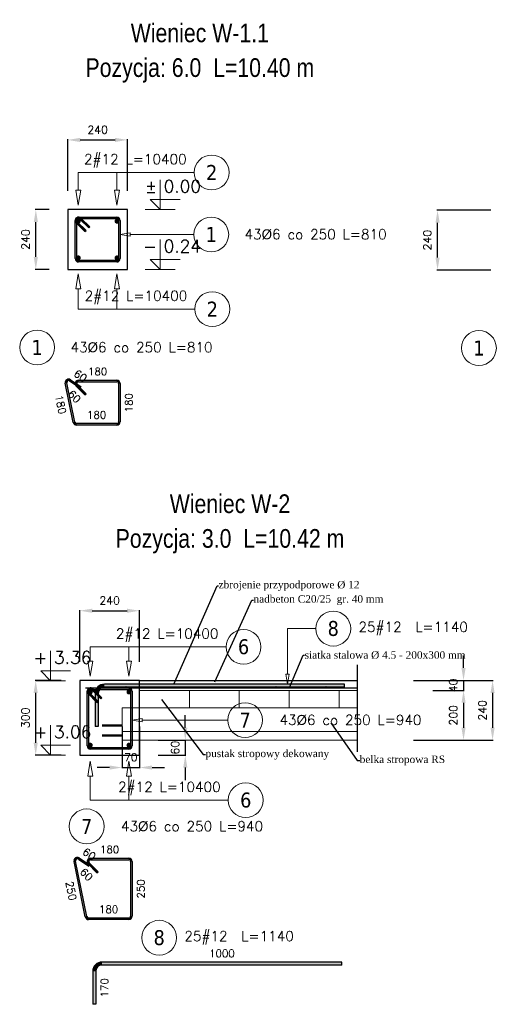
# Model space of a CAD drawing. Header units: millimetres. Extents: x 30042 to 52526, y 144 to 6858.
# Tile 25 of 28: x 45251 to 47166, y 1169 to 5120. Entities that reach past the tile are written whole.
import ezdxf
from ezdxf import colors
from ezdxf.entities.mleader import LeaderData, LeaderLine
from ezdxf.enums import TextEntityAlignment as Align
from ezdxf.math import Vec2, Vec3

# ---------------------------------------------------------------- set-up
doc = ezdxf.new("R2010")
doc.units = ezdxf.units.MM
doc.header["$LTSCALE"] = 100
for name, color, linetype in [('AutoCAD_Structural_Detailing_deskowanie', 2, 'Continuous'), ('AutoCAD_Structural_Detailing_kształt pręta', 7, 'Continuous'), ('AutoCAD_Structural_Detailing_opis kształtu pręta', 7, 'Continuous'), ('AutoCAD_Structural_Detailing_opis rozkładu', 7, 'Continuous'), ('AutoCAD_Structural_Detailing_pręt wyrzucony', 7, 'Continuous'), ('AutoCAD_Structural_Detailing_pręty punktowe', 7, 'Continuous'), ('AutoCAD_Structural_Detailing_symbole graficzne', 7, 'Continuous'), ('opisy', 7, 'Continuous')]:
    doc.layers.add(name, color=color, linetype=linetype)
doc.styles.add('BIKWYM', font='bikromsw.shx', dxfattribs={"width": 0.85})
doc.styles.get("Standard").update_dxf_attribs({"font": 'arial.ttf'})
doc.styles.add('style1', font='simplex.shx')
doc.styles.add('STYLE3', font='tahoma.ttf')
doc.dimstyles.new('RBCT DIM 20', dxfattribs={"dimtxt": 32, "dimasz": 50, "dimexe": 2.5, "dimexo": 75, "dimgap": 25, "dimtad": 1, "dimdec": 0, "dimzin": 1, "dimtxsty": 'style1', "dimcen": 50, "dimclrd": 8, "dimclre": 8, "dimclrt": 2, "dimadec": 0, "dimazin": 0, "dimtfac": 1, "dimtdec": 0, "dimtmove": 0, "dimatfit": 3, "dimfxl": 1, "dimarcsym": 0})

# ---------------------------------------------------------------- blocks, each defined once
blk = doc.blocks.new('*D544')
at = {"layer": 'AutoCAD_Structural_Detailing_deskowanie', "color": 8, "lineweight": -2, "transparency": 16777216}
for p, q in [((47139.8, 4355.2), (46924.1, 4355.2)), ((46926.6, 4165.2), (46926.6, 4305.2)), ((47139.8, 4115.2), (46924.1, 4115.2))]:
    blk.add_line(p, q, dxfattribs=at)
at = {"layer": 'AutoCAD_Structural_Detailing_deskowanie', "color": 8, "transparency": 16777216}
for points in [[(46918.3, 4305.2), (46935, 4305.2), (46926.6, 4355.2)], [(46918.3, 4165.2), (46935, 4165.2), (46926.6, 4115.2)]]:
    blk.add_solid(points, dxfattribs=at)
at = {"layer": 'Defpoints', "color": 0, "transparency": 16777216}
for p in [(46926.6, 4355.2), (47214.8, 4355.2), (47214.8, 4115.2)]:
    blk.add_point(p, dxfattribs=at)
at = {"layer": 'AutoCAD_Structural_Detailing_deskowanie', "color": 2, "transparency": 16777216, "insert": (46885.6, 4235.2), "char_height": 32, "attachment_point": 5, "rotation": 90, "style": 'style1'}
blk.add_mtext('240', dxfattribs=at)
blk = doc.blocks.new('*D547')
at = {"layer": 'AutoCAD_Structural_Detailing_deskowanie', "color": 8, "lineweight": -2, "transparency": 16777216}
for p, q in [((45491.7, 2543.7), (45491.7, 2750.8)), ((45541.7, 2748.3), (45681.7, 2748.3)), ((45731.7, 2543.7), (45731.7, 2750.8))]:
    blk.add_line(p, q, dxfattribs=at)
at = {"layer": 'AutoCAD_Structural_Detailing_deskowanie', "color": 8, "transparency": 16777216}
for points in [[(45541.7, 2756.6), (45541.7, 2739.9), (45491.7, 2748.3)], [(45681.7, 2756.6), (45681.7, 2739.9), (45731.7, 2748.3)]]:
    blk.add_solid(points, dxfattribs=at)
at = {"layer": 'Defpoints', "color": 0, "transparency": 16777216}
for p in [(45731.7, 2748.3), (45491.7, 2468.7), (45731.7, 2468.7)]:
    blk.add_point(p, dxfattribs=at)
at = {"layer": 'AutoCAD_Structural_Detailing_deskowanie', "color": 2, "transparency": 16777216, "insert": (45611.7, 2789.3), "char_height": 32, "attachment_point": 5, "style": 'style1'}
blk.add_mtext('240', dxfattribs=at)
blk = doc.blocks.new('*D548')
at = {"layer": 'AutoCAD_Structural_Detailing_deskowanie', "color": 8, "lineweight": -2, "transparency": 16777216}
for p, q in [((45416.7, 2468.7), (45312.7, 2468.7)), ((45315.2, 2218.7), (45315.2, 2418.7)), ((45416.7, 2168.7), (45312.7, 2168.7))]:
    blk.add_line(p, q, dxfattribs=at)
at = {"layer": 'AutoCAD_Structural_Detailing_deskowanie', "color": 8, "transparency": 16777216}
for points in [[(45306.8, 2418.7), (45323.5, 2418.7), (45315.2, 2468.7)], [(45306.8, 2218.7), (45323.5, 2218.7), (45315.2, 2168.7)]]:
    blk.add_solid(points, dxfattribs=at)
at = {"layer": 'Defpoints', "color": 0, "transparency": 16777216}
for p in [(45315.2, 2468.7), (45491.7, 2468.7), (45491.7, 2168.7)]:
    blk.add_point(p, dxfattribs=at)
at = {"layer": 'AutoCAD_Structural_Detailing_deskowanie', "color": 2, "transparency": 16777216, "insert": (45274.2, 2318.7), "char_height": 32, "attachment_point": 5, "rotation": 90, "style": 'style1'}
blk.add_mtext('300', dxfattribs=at)
blk = doc.blocks.new('*D549')
at = {"layer": 'AutoCAD_Structural_Detailing_deskowanie', "color": 8, "lineweight": -2, "transparency": 16777216}
for p, q in [((46830.4, 2468.7), (47149.8, 2468.7)), ((47147.3, 2418.7), (47147.3, 2278.9)), ((46830.4, 2228.9), (47149.8, 2228.9))]:
    blk.add_line(p, q, dxfattribs=at)
at = {"layer": 'AutoCAD_Structural_Detailing_deskowanie', "color": 8, "transparency": 16777216}
for points in [[(47138.9, 2418.7), (47155.6, 2418.7), (47147.3, 2468.7)], [(47138.9, 2278.9), (47155.6, 2278.9), (47147.3, 2228.9)]]:
    blk.add_solid(points, dxfattribs=at)
at = {"layer": 'Defpoints', "color": 0, "transparency": 16777216}
for p in [(46755.4, 2468.7), (46755.4, 2228.9), (47147.3, 2228.9)]:
    blk.add_point(p, dxfattribs=at)
at = {"layer": 'AutoCAD_Structural_Detailing_deskowanie', "color": 2, "transparency": 16777216, "insert": (47106.3, 2348.8), "char_height": 32, "attachment_point": 5, "rotation": 90, "style": 'style1'}
blk.add_mtext('240', dxfattribs=at)
blk = doc.blocks.new('*D550')
at = {"layer": 'AutoCAD_Structural_Detailing_deskowanie', "color": 8, "lineweight": -2, "transparency": 16777216}
for p, q in [((47030.8, 2518.7), (47030.8, 2568.7)), ((46908.3, 2468.7), (47033.3, 2468.7)), ((47030.8, 2468.7), (47030.8, 2428.9)), ((46908.3, 2428.9), (47033.3, 2428.9)), ((47030.8, 2378.9), (47030.8, 2328.9))]:
    blk.add_line(p, q, dxfattribs=at)
at = {"layer": 'AutoCAD_Structural_Detailing_deskowanie', "color": 8, "transparency": 16777216}
for points in [[(47022.4, 2518.7), (47039.1, 2518.7), (47030.8, 2468.7)], [(47022.4, 2378.9), (47039.1, 2378.9), (47030.8, 2428.9)]]:
    blk.add_solid(points, dxfattribs=at)
at = {"layer": 'Defpoints', "color": 0, "transparency": 16777216}
for p in [(46833.3, 2468.7), (46833.3, 2428.9), (47030.8, 2428.9)]:
    blk.add_point(p, dxfattribs=at)
at = {"layer": 'AutoCAD_Structural_Detailing_deskowanie', "color": 2, "transparency": 16777216, "insert": (46989.8, 2448.8), "char_height": 32, "attachment_point": 5, "rotation": 90, "style": 'style1'}
blk.add_mtext('40', dxfattribs=at)
blk = doc.blocks.new('*D551')
at = {"layer": 'AutoCAD_Structural_Detailing_deskowanie', "color": 8, "lineweight": -2, "transparency": 16777216}
for p, q in [((46908.3, 2428.9), (47033.3, 2428.9)), ((47030.8, 2378.9), (47030.8, 2278.9)), ((46908.3, 2228.9), (47033.3, 2228.9))]:
    blk.add_line(p, q, dxfattribs=at)
at = {"layer": 'AutoCAD_Structural_Detailing_deskowanie', "color": 8, "transparency": 16777216}
for points in [[(47022.4, 2378.9), (47039.1, 2378.9), (47030.8, 2428.9)], [(47022.4, 2278.9), (47039.1, 2278.9), (47030.8, 2228.9)]]:
    blk.add_solid(points, dxfattribs=at)
at = {"layer": 'Defpoints', "color": 0, "transparency": 16777216}
for p in [(46833.3, 2428.9), (46833.3, 2228.9), (47030.8, 2228.9)]:
    blk.add_point(p, dxfattribs=at)
at = {"layer": 'AutoCAD_Structural_Detailing_deskowanie', "color": 2, "transparency": 16777216, "insert": (46989.8, 2328.9), "char_height": 32, "attachment_point": 5, "rotation": 90, "style": 'style1'}
blk.add_mtext('200', dxfattribs=at)
blk = doc.blocks.new('*D552')
at = {"layer": 'AutoCAD_Structural_Detailing_deskowanie', "color": 8, "lineweight": -2, "transparency": 16777216}
for p, q in [((45661.7, 2283.6), (45661.7, 2116.6)), ((45731.7, 2283.6), (45731.7, 2116.6)), ((45611.7, 2119.1), (45561.7, 2119.1)), ((45661.7, 2119.1), (45731.7, 2119.1)), ((45781.7, 2119.1), (45831.7, 2119.1))]:
    blk.add_line(p, q, dxfattribs=at)
at = {"layer": 'AutoCAD_Structural_Detailing_deskowanie', "color": 8, "transparency": 16777216}
for points in [[(45611.7, 2127.4), (45611.7, 2110.8), (45661.7, 2119.1)], [(45781.7, 2127.4), (45781.7, 2110.8), (45731.7, 2119.1)]]:
    blk.add_solid(points, dxfattribs=at)
at = {"layer": 'Defpoints', "color": 0, "transparency": 16777216}
for p in [(45661.7, 2358.6), (45731.7, 2358.6), (45731.7, 2119.1)]:
    blk.add_point(p, dxfattribs=at)
at = {"layer": 'AutoCAD_Structural_Detailing_deskowanie', "color": 2, "transparency": 16777216, "insert": (45696.7, 2160.1), "char_height": 32, "attachment_point": 5, "style": 'style1'}
blk.add_mtext('70', dxfattribs=at)
blk = doc.blocks.new('*D553')
at = {"layer": 'AutoCAD_Structural_Detailing_deskowanie', "color": 8, "lineweight": -2, "transparency": 16777216}
for p, q in [((45915.1, 2278.9), (45915.1, 2328.9)), ((45806.7, 2228.9), (45917.6, 2228.9)), ((45915.1, 2228.9), (45915.1, 2168.7)), ((45806.7, 2168.7), (45917.6, 2168.7)), ((45915.1, 2118.7), (45915.1, 2068.7))]:
    blk.add_line(p, q, dxfattribs=at)
at = {"layer": 'AutoCAD_Structural_Detailing_deskowanie', "color": 8, "transparency": 16777216}
for points in [[(45906.8, 2278.9), (45923.4, 2278.9), (45915.1, 2228.9)], [(45906.8, 2118.7), (45923.4, 2118.7), (45915.1, 2168.7)]]:
    blk.add_solid(points, dxfattribs=at)
at = {"layer": 'Defpoints', "color": 0, "transparency": 16777216}
for p in [(45731.7, 2228.9), (45731.7, 2168.7), (45915.1, 2168.7)]:
    blk.add_point(p, dxfattribs=at)
at = {"layer": 'AutoCAD_Structural_Detailing_deskowanie', "color": 2, "transparency": 16777216, "insert": (45874.1, 2198.8), "char_height": 32, "attachment_point": 5, "rotation": 90, "style": 'style1'}
blk.add_mtext('60', dxfattribs=at)
blk = doc.blocks.new('*D562')
at = {"layer": 'AutoCAD_Structural_Detailing_deskowanie', "color": 8, "lineweight": -2, "transparency": 16777216}
for p, q in [((45443.6, 4432.6), (45443.6, 4639.7)), ((45493.6, 4637.2), (45633.6, 4637.2)), ((45683.6, 4432.6), (45683.6, 4639.7))]:
    blk.add_line(p, q, dxfattribs=at)
at = {"layer": 'AutoCAD_Structural_Detailing_deskowanie', "color": 8, "transparency": 16777216}
for points in [[(45493.6, 4645.6), (45493.6, 4628.9), (45443.6, 4637.2)], [(45633.6, 4645.6), (45633.6, 4628.9), (45683.6, 4637.2)]]:
    blk.add_solid(points, dxfattribs=at)
at = {"layer": 'Defpoints', "color": 0, "transparency": 16777216}
for p in [(45683.6, 4637.2), (45443.6, 4357.6), (45683.6, 4357.6)]:
    blk.add_point(p, dxfattribs=at)
at = {"layer": 'AutoCAD_Structural_Detailing_deskowanie', "color": 2, "transparency": 16777216, "insert": (45563.6, 4678.2), "char_height": 32, "attachment_point": 5, "style": 'style1'}
blk.add_mtext('240', dxfattribs=at)
blk = doc.blocks.new('*D563')
at = {"layer": 'AutoCAD_Structural_Detailing_deskowanie', "color": 8, "lineweight": -2, "transparency": 16777216}
for p, q in [((45368.6, 4357.6), (45313.2, 4357.6)), ((45315.7, 4167.6), (45315.7, 4307.6)), ((45368.6, 4117.6), (45313.2, 4117.6))]:
    blk.add_line(p, q, dxfattribs=at)
at = {"layer": 'AutoCAD_Structural_Detailing_deskowanie', "color": 8, "transparency": 16777216}
for points in [[(45307.4, 4307.6), (45324.1, 4307.6), (45315.7, 4357.6)], [(45307.4, 4167.6), (45324.1, 4167.6), (45315.7, 4117.6)]]:
    blk.add_solid(points, dxfattribs=at)
at = {"layer": 'Defpoints', "color": 0, "transparency": 16777216}
for p in [(45315.7, 4357.6), (45443.6, 4357.6), (45443.6, 4117.6)]:
    blk.add_point(p, dxfattribs=at)
at = {"layer": 'AutoCAD_Structural_Detailing_deskowanie', "color": 2, "transparency": 16777216, "insert": (45274.7, 4237.6), "char_height": 32, "attachment_point": 5, "rotation": 90, "style": 'style1'}
blk.add_mtext('240', dxfattribs=at)

msp = doc.modelspace()

# ---------------------------------------------------------------- hatches: boundary and pattern name
h = msp.add_hatch(color=0)
edge = h.paths.add_edge_path()
edge.add_arc((45678.4, 2441.9), 2.37, 0, 360)
h = msp.add_hatch(color=0)
edge = h.paths.add_edge_path()
edge.add_arc((46278.4, 2441.9), 2.37, 0, 360)
h = msp.add_hatch(color=0)
edge = h.paths.add_edge_path()
edge.add_arc((46478.4, 2441.9), 2.37, 0, 360)
at = {"layer": 'AutoCAD_Structural_Detailing_kształt pręta'}
for points in [[(45481.8, 4308.8), (45477.6, 4304.6, -0.668179), (45487.1, 4327.6), (45487.1, 4321.6, 0.668179)], [(45479.6, 4314.1), (45473.6, 4314.1, -0.668179), (45496.6, 4323.7), (45492.4, 4319.4, 0.668179)], [(45473.6, 4161.1), (45473.6, 4314.1), (45479.6, 4314.1), (45479.6, 4161.1)], [(45512.9, 4269.2), (45477.6, 4304.6), (45481.8, 4308.8), (45517.2, 4273.5)], [(45487.1, 4327.6), (45640.1, 4327.6), (45640.1, 4321.6), (45487.1, 4321.6)], [(45496.6, 4323.7), (45532, 4288.3), (45527.8, 4284.1), (45492.4, 4319.4)], [(45640.1, 4321.6), (45640.1, 4327.6, -0.414214), (45653.6, 4314.1), (45647.6, 4314.1, 0.414214)], [(45653.6, 4314.1), (45653.6, 4161.1), (45647.6, 4161.1), (45647.6, 4314.1)], [(45487.1, 4153.6), (45487.1, 4147.6, -0.414214), (45473.6, 4161.1), (45479.6, 4161.1, 0.414214)], [(45640.1, 4147.6), (45487.1, 4147.6), (45487.1, 4153.6), (45640.1, 4153.6)], [(45647.6, 4161.1), (45653.6, 4161.1, -0.414214), (45640.1, 4147.6), (45640.1, 4153.6, 0.414214)], [(45566, 2416.7), (45554, 2416.7, -0.414214), (45591, 2453.7), (45591, 2441.7, 0.414214)], [(46553, 2441.7), (45591, 2441.7), (45591, 2453.7), (46553, 2453.7)], [(45529.9, 2419.9), (45525.7, 2415.6, -0.668179), (45535.2, 2438.7), (45535.2, 2432.7, 0.668179)], [(45527.7, 2425.2), (45521.7, 2425.2, -0.668179), (45544.8, 2434.7), (45540.5, 2430.5, 0.668179)], [(45521.7, 2206.1), (45521.7, 2425.2), (45527.7, 2425.2), (45527.7, 2206.1)], [(45561, 2380.3), (45525.7, 2415.6), (45529.9, 2419.9), (45565.3, 2384.5)], [(45535.2, 2438.7), (45688.2, 2438.7), (45688.2, 2432.7), (45535.2, 2432.7)], [(45544.8, 2434.7), (45580.1, 2399.4), (45575.9, 2395.1), (45540.5, 2430.5)], [(45566, 2416.7), (45566, 2284.2), (45554, 2284.2), (45554, 2416.7)], [(45688.2, 2432.7), (45688.2, 2438.7, -0.414214), (45701.7, 2425.2), (45695.7, 2425.2, 0.414214)], [(45701.7, 2425.2), (45701.7, 2206.1), (45695.7, 2206.1), (45695.7, 2425.2)], [(45535.2, 2198.6), (45535.2, 2192.6, -0.414214), (45521.7, 2206.1), (45527.7, 2206.1, 0.414214)], [(45688.2, 2192.6), (45535.2, 2192.6), (45535.2, 2198.6), (45688.2, 2198.6)], [(45695.7, 2206.1), (45701.7, 2206.1, -0.414214), (45688.2, 2192.6), (45688.2, 2198.6, 0.414214)]]:
    msp.add_hatch(color=161, dxfattribs=at).paths.add_polyline_path(points, flags=0)
at = {"layer": 'AutoCAD_Structural_Detailing_pręt wyrzucony'}
for points in [[(45439.8, 3662.6), (45434, 3661.4, -0.668179), (45454.7, 3675.3), (45451.3, 3670.3, 0.668179)], [(45454.7, 3675.3), (45496.3, 3647.7), (45493, 3642.7), (45451.3, 3670.3)], [(45465.9, 3503.7), (45434, 3661.4), (45439.8, 3662.6), (45471.8, 3504.9)], [(45481.8, 3654.1), (45477.6, 3649.8, -0.668179), (45487.1, 3672.9), (45487.1, 3666.9, 0.668179)], [(45512.9, 3614.5), (45477.6, 3649.8), (45481.8, 3654.1), (45517.2, 3618.7)], [(45487.1, 3672.9), (45640.1, 3672.9), (45640.1, 3666.9), (45487.1, 3666.9)], [(45640.1, 3666.9), (45640.1, 3672.9, -0.414214), (45653.6, 3659.4), (45647.6, 3659.4, 0.414214)], [(45653.6, 3659.4), (45653.6, 3506.4), (45647.6, 3506.4), (45647.6, 3659.4)], [(45479.2, 3498.9), (45479.2, 3492.9, -0.356777), (45465.9, 3503.7), (45471.8, 3504.9, 0.356777)], [(45640.1, 3492.9), (45479.2, 3492.9), (45479.2, 3498.9), (45640.1, 3498.9)], [(45647.6, 3506.4), (45653.6, 3506.4, -0.414214), (45640.1, 3492.9), (45640.1, 3498.9, 0.414214)], [(45474.8, 1743.8), (45469, 1742.6, -0.668179), (45489.6, 1756.6), (45486.3, 1751.6, 0.668179)], [(45514, 1520.1), (45469, 1742.6), (45474.8, 1743.8), (45519.9, 1521.3)], [(45489.6, 1756.6), (45531.3, 1728.9), (45528, 1723.9), (45486.3, 1751.6)], [(45529.9, 1736.6), (45525.7, 1732.4, -0.668179), (45535.2, 1755.4), (45535.2, 1749.4, 0.668179)], [(45535.2, 1755.4), (45688.2, 1755.4), (45688.2, 1749.4), (45535.2, 1749.4)], [(45688.2, 1749.4), (45688.2, 1755.4, -0.414214), (45701.7, 1741.9), (45695.7, 1741.9, 0.414214)], [(45701.7, 1741.9), (45701.7, 1522.8), (45695.7, 1522.8), (45695.7, 1741.9)], [(45561, 1697), (45525.7, 1732.4), (45529.9, 1736.6), (45565.3, 1701.2)], [(45527.3, 1515.3), (45527.3, 1509.3, -0.356777), (45514, 1520.1), (45519.9, 1521.3, 0.356777)], [(45688.2, 1509.3), (45527.3, 1509.3), (45527.3, 1515.3), (45688.2, 1515.3)], [(45695.7, 1522.8), (45701.7, 1522.8, -0.414214), (45688.2, 1509.3), (45688.2, 1515.3, 0.414214)], [(45556, 1301.7), (45544, 1301.7, -0.414214), (45581, 1338.7), (45581, 1326.7, 0.414214)], [(46543, 1326.7), (45581, 1326.7), (45581, 1338.7), (46543, 1338.7)], [(45556, 1301.7), (45556, 1169.3), (45544, 1169.3), (45544, 1301.7)]]:
    msp.add_hatch(color=6, dxfattribs=at).paths.add_polyline_path(points, flags=0)
at = {"layer": 'AutoCAD_Structural_Detailing_pręty punktowe'}
h = msp.add_hatch(color=1, dxfattribs=at)
edge = h.paths.add_edge_path(flags=0)
edge.add_arc((45486, 4311.2), 10, 0, 360, ccw=False)
h = msp.add_hatch(color=1, dxfattribs=at)
edge = h.paths.add_edge_path(flags=0)
edge.add_arc((45641.2, 4311.2), 10, 0, 360, ccw=False)
h = msp.add_hatch(color=1, dxfattribs=at)
edge = h.paths.add_edge_path(flags=0)
edge.add_arc((45486, 4164.1), 10, 0, 360, ccw=False)
h = msp.add_hatch(color=1, dxfattribs=at)
edge = h.paths.add_edge_path(flags=0)
edge.add_arc((45641.2, 4164.1), 10, 0, 360, ccw=False)
h = msp.add_hatch(color=1, dxfattribs=at)
edge = h.paths.add_edge_path(flags=0)
edge.add_arc((45534.2, 2422.2), 10, 0, 360, ccw=False)
h = msp.add_hatch(color=1, dxfattribs=at)
edge = h.paths.add_edge_path(flags=0)
edge.add_arc((45689.3, 2422.2), 10, 0, 360, ccw=False)
h = msp.add_hatch(color=1, dxfattribs=at)
edge = h.paths.add_edge_path(flags=0)
edge.add_arc((45534.2, 2209), 10, 0, 360, ccw=False)
h = msp.add_hatch(color=1, dxfattribs=at)
edge = h.paths.add_edge_path(flags=0)
edge.add_arc((45689.3, 2209), 10, 0, 360, ccw=False)

# ---------------------------------------------------------------- linework, layer by layer
at = {"color": 0}
msp.add_line((45514.8, 2439.6), (46604.1, 2439.6), dxfattribs=at)
at = {"color": 3, "lineweight": 5}
for p, q in [((46604.1, 2428.9), (45731.7, 2428.9)), ((45731.7, 2428.9), (45731.7, 2358.9)), ((45931.7, 2428.9), (45931.7, 2358.9)), ((46131.7, 2428.9), (46131.7, 2358.9)), ((46331.7, 2428.9), (46331.7, 2358.9)), ((46531.7, 2428.9), (46531.7, 2358.9)), ((46604.1, 2358.9), (45661.7, 2358.9)), ((45661.7, 2358.9), (45661.7, 2228.9)), ((46604.1, 2263.9), (45661.7, 2263.9)), ((46604.1, 2228.9), (45661.7, 2228.9))]:
    msp.add_line(p, q, dxfattribs=at)
at = {"color": 0}
for centre in [(45678.4, 2441.9), (46278.4, 2441.9), (46478.4, 2441.9)]:
    msp.add_circle(centre, 2.37, dxfattribs=at)
at = {"layer": 'AutoCAD_Structural_Detailing_deskowanie'}
for p, q in [((46604.1, 2531.6), (46604.1, 2181.6)), ((45731.7, 2468.7), (46604.1, 2468.7))]:
    msp.add_line(p, q, dxfattribs=at)
for points in [[(45443.6, 4117.6), (45683.6, 4117.6), (45683.6, 4357.6), (45443.6, 4357.6)], [(45491.7, 2168.7), (45731.7, 2168.7), (45731.7, 2468.7), (45491.7, 2468.7)]]:
    msp.add_lwpolyline(points, close=True, dxfattribs=at)
at = {"layer": 'AutoCAD_Structural_Detailing_kształt pręta', "color": 161}
for p, q in [((45473.6, 4161.1), (45473.6, 4314.1)), ((45479.6, 4161.1), (45479.6, 4314.1)), ((45517.2, 4273.5), (45481.8, 4308.8)), ((45487.1, 4327.6), (45640.1, 4327.6)), ((45487.1, 4321.6), (45640.1, 4321.6)), ((45492.4, 4319.4), (45527.8, 4284.1)), ((45496.6, 4323.7), (45532, 4288.3)), ((45647.6, 4314.1), (45647.6, 4161.1)), ((45653.6, 4314.1), (45653.6, 4161.1)), ((45512.9, 4269.2), (45477.6, 4304.6)), ((45512.9, 4269.2), (45517.2, 4273.5)), ((45532, 4288.3), (45527.8, 4284.1)), ((45640.1, 4153.6), (45487.1, 4153.6)), ((45640.1, 4147.6), (45487.1, 4147.6)), ((46553, 2453.7), (45591, 2453.7)), ((46553, 2441.7), (46553, 2453.7)), ((45521.7, 2206.1), (45521.7, 2425.2)), ((45561, 2380.3), (45525.7, 2415.6)), ((45527.7, 2206.1), (45527.7, 2425.2)), ((45565.3, 2384.5), (45529.9, 2419.9)), ((45535.2, 2438.7), (45688.2, 2438.7)), ((45535.2, 2432.7), (45688.2, 2432.7)), ((45540.5, 2430.5), (45575.9, 2395.1)), ((45544.8, 2434.7), (45580.1, 2399.4)), ((45554, 2416.7), (45554, 2284.2)), ((45566, 2416.7), (45566, 2284.2)), ((46553, 2441.7), (45591, 2441.7)), ((45695.7, 2425.2), (45695.7, 2206.1)), ((45701.7, 2425.2), (45701.7, 2206.1)), ((45561, 2380.3), (45565.3, 2384.5)), ((45580.1, 2399.4), (45575.9, 2395.1)), ((45566, 2284.2), (45554, 2284.2)), ((45688.2, 2198.6), (45535.2, 2198.6)), ((45688.2, 2192.6), (45535.2, 2192.6))]:
    msp.add_line(p, q, dxfattribs=at)
for centre, radius, start, end in [((45487.1, 4314.1), 13.5, 90, 225), ((45487.1, 4314.1), 13.5, 45, 180), ((45487.1, 4314.1), 7.5, 90, 225), ((45487.1, 4314.1), 7.5, 45, 180), ((45640.1, 4314.1), 13.5, 0, 90), ((45640.1, 4314.1), 7.5, 0, 90), ((45487.1, 4161.1), 13.5, 180, 270), ((45487.1, 4161.1), 7.5, 180, 270), ((45640.1, 4161.1), 13.5, 270, 0), ((45640.1, 4161.1), 7.5, 270, 0), ((45591, 2416.7), 37, 90, 180), ((45535.2, 2425.2), 13.5, 90, 225), ((45535.2, 2425.2), 13.5, 45, 180), ((45535.2, 2425.2), 7.5, 90, 225), ((45535.2, 2425.2), 7.5, 45, 180), ((45591, 2416.7), 25, 90, 180), ((45688.2, 2425.2), 13.5, 0, 90), ((45688.2, 2425.2), 7.5, 0, 90), ((45535.2, 2206.1), 13.5, 180, 270), ((45535.2, 2206.1), 7.5, 180, 270), ((45688.2, 2206.1), 13.5, 270, 0), ((45688.2, 2206.1), 7.5, 270, 0)]:
    msp.add_arc(centre, radius, start, end, dxfattribs=at)
at = {"layer": 'AutoCAD_Structural_Detailing_opis kształtu pręta', "color": 8, "lineweight": 0}
for p, q in [((45653.6, 4257.8), (45693.6, 4264.5)), ((45693.6, 4251.2), (45653.6, 4257.8)), ((45693.6, 4251.2), (45693.6, 4264.5)), ((45949, 4257.8), (45693.6, 4257.8)), ((46324.8, 2676.7), (46324.8, 2493.7)), ((46324.8, 2676.7), (46438.3, 2676.7)), ((46324.8, 2453.7), (46318.2, 2493.7)), ((46331.5, 2493.7), (46318.2, 2493.7)), ((46331.5, 2493.7), (46324.8, 2453.7)), ((45701.7, 2309.4), (45741.7, 2316.1)), ((45741.7, 2302.8), (45701.7, 2309.4)), ((45741.7, 2302.8), (45741.7, 2316.1)), ((46085, 2309.4), (45741.7, 2309.4))]:
    msp.add_line(p, q, dxfattribs=at)
for centre in [(46019, 4257.8), (46508.3, 2676.7), (46155, 2309.4)]:
    msp.add_circle(centre, 70, dxfattribs=at)
at = {"layer": 'AutoCAD_Structural_Detailing_opis rozkładu', "color": 8, "lineweight": 0}
for p, q in [((45486, 4506.7), (45486, 4435.2)), ((45486, 4506.7), (45641.2, 4506.7)), ((45641.2, 4506.7), (45641.2, 4435.2)), ((45641.2, 4506.7), (45951, 4506.7)), ((45486, 4375.2), (45476, 4435.2)), ((45496, 4435.2), (45476, 4435.2)), ((45496, 4435.2), (45486, 4375.2)), ((45641.2, 4375.2), (45631.2, 4435.2)), ((45651.2, 4435.2), (45631.2, 4435.2)), ((45651.2, 4435.2), (45641.2, 4375.2)), ((45476, 4040.1), (45486, 4100.1)), ((45486, 4100.1), (45496, 4040.1)), ((45631.2, 4040.1), (45641.2, 4100.1)), ((45641.2, 4100.1), (45651.2, 4040.1)), ((45476, 4040.1), (45496, 4040.1)), ((45486, 3958.4), (45486, 4040.1)), ((45631.2, 4040.1), (45651.2, 4040.1)), ((45641.2, 3958.4), (45641.2, 4040.1)), ((45486, 3958.4), (45641.2, 3958.4)), ((45641.2, 3958.4), (45953.5, 3958.4)), ((45534.2, 2603.3), (45534.2, 2546.2)), ((45534.2, 2603.3), (45689.3, 2603.3)), ((45689.3, 2603.3), (45689.3, 2546.2)), ((45689.3, 2603.3), (46078.6, 2603.3)), ((45534.2, 2486.2), (45524.2, 2546.2)), ((45544.2, 2546.2), (45524.2, 2546.2)), ((45544.2, 2546.2), (45534.2, 2486.2)), ((45689.3, 2486.2), (45679.3, 2546.2)), ((45699.3, 2546.2), (45679.3, 2546.2)), ((45699.3, 2546.2), (45689.3, 2486.2)), ((45524.2, 2085), (45534.2, 2145)), ((45534.2, 2145), (45544.2, 2085)), ((45679.3, 2085), (45689.3, 2145)), ((45689.3, 2145), (45699.3, 2085)), ((45524.2, 2085), (45544.2, 2085)), ((45534.2, 1988.3), (45534.2, 2085)), ((45679.3, 2085), (45699.3, 2085)), ((45689.3, 1988.3), (45689.3, 2085)), ((45534.2, 1988.3), (45689.3, 1988.3)), ((45689.3, 1988.3), (46087.5, 1988.3))]:
    msp.add_line(p, q, dxfattribs=at)
for centre in [(46021, 4506.7), (46023.5, 3958.4), (46148.6, 2603.3), (46157.5, 1988.3)]:
    msp.add_circle(centre, 70, dxfattribs=at)
at = {"layer": 'AutoCAD_Structural_Detailing_pręt wyrzucony', "color": 6}
for p, q in [((45454.7, 3675.3), (45496.3, 3647.7)), ((45465.9, 3503.7), (45434, 3661.4)), ((45471.8, 3504.9), (45439.8, 3662.6)), ((45451.3, 3670.3), (45493, 3642.7)), ((45512.9, 3614.5), (45477.6, 3649.8)), ((45517.2, 3618.7), (45481.8, 3654.1)), ((45487.1, 3672.9), (45640.1, 3672.9)), ((45487.1, 3666.9), (45640.1, 3666.9)), ((45496.3, 3647.7), (45493, 3642.7)), ((45647.6, 3659.4), (45647.6, 3506.4)), ((45653.6, 3659.4), (45653.6, 3506.4)), ((45512.9, 3614.5), (45517.2, 3618.7)), ((45640.1, 3498.9), (45479.2, 3498.9)), ((45640.1, 3492.9), (45479.2, 3492.9)), ((45514, 1520.1), (45469, 1742.6)), ((45519.9, 1521.3), (45474.8, 1743.8)), ((45486.3, 1751.6), (45528, 1723.9)), ((45489.6, 1756.6), (45531.3, 1728.9)), ((45535.2, 1755.4), (45688.2, 1755.4)), ((45535.2, 1749.4), (45688.2, 1749.4)), ((45695.7, 1741.9), (45695.7, 1522.8)), ((45701.7, 1741.9), (45701.7, 1522.8)), ((45561, 1697), (45525.7, 1732.4)), ((45531.3, 1728.9), (45528, 1723.9)), ((45565.3, 1701.2), (45529.9, 1736.6)), ((45561, 1697), (45565.3, 1701.2)), ((45688.2, 1515.3), (45527.3, 1515.3)), ((45688.2, 1509.3), (45527.3, 1509.3)), ((46543, 1338.7), (45581, 1338.7)), ((46543, 1326.7), (45581, 1326.7)), ((46543, 1326.7), (46543, 1338.7)), ((45544, 1301.7), (45544, 1169.3)), ((45556, 1301.7), (45556, 1169.3)), ((45556, 1169.3), (45544, 1169.3))]:
    msp.add_line(p, q, dxfattribs=at)
at = {"layer": 'AutoCAD_Structural_Detailing_pręt wyrzucony', "color": 8, "lineweight": 0}
for centre in [(45321.1, 3804.6), (47092.3, 3802.2), (45519.7, 1883), (45810.4, 1436.3)]:
    msp.add_circle(centre, 70, dxfattribs=at)
at = {"layer": 'AutoCAD_Structural_Detailing_pręt wyrzucony', "color": 6}
for centre, radius, start, end in [((45447.2, 3664.1), 13.5, 56.4592, 191.4592), ((45447.2, 3664.1), 7.5, 56.4592, 191.4592), ((45487.1, 3659.4), 13.5, 90, 225), ((45487.1, 3659.4), 7.5, 90, 225), ((45640.1, 3659.4), 13.5, 0, 90), ((45640.1, 3659.4), 7.5, 0, 90), ((45479.2, 3506.4), 13.5, 191.4592, 270), ((45479.2, 3506.4), 7.5, 191.4592, 270), ((45640.1, 3506.4), 13.5, 270, 0), ((45640.1, 3506.4), 7.5, 270, 0), ((45482.2, 1745.3), 13.5, 56.4592, 191.4592), ((45482.2, 1745.3), 7.5, 56.4592, 191.4592), ((45535.2, 1741.9), 13.5, 90, 225), ((45535.2, 1741.9), 7.5, 90, 225), ((45688.2, 1741.9), 13.5, 0, 90), ((45688.2, 1741.9), 7.5, 0, 90), ((45527.3, 1522.8), 13.5, 191.4592, 270), ((45527.3, 1522.8), 7.5, 191.4592, 270), ((45688.2, 1522.8), 13.5, 270, 0), ((45688.2, 1522.8), 7.5, 270, 0), ((45581, 1301.7), 37, 90, 180), ((45581, 1301.7), 25, 90, 180)]:
    msp.add_arc(centre, radius, start, end, dxfattribs=at)
at = {"layer": 'AutoCAD_Structural_Detailing_symbole graficzne', "color": 1, "lineweight": 0}
for p, q in [((45814.8, 4357.6), (45814.8, 4477.6)), ((45894.8, 4397.6), (45774.8, 4397.6)), ((45774.8, 4397.6), (45814.8, 4357.6)), ((45874.8, 4357.6), (45754.8, 4357.6)), ((45814.8, 4117.6), (45814.8, 4237.6)), ((45894.8, 4157.6), (45774.8, 4157.6)), ((45774.8, 4157.6), (45814.8, 4117.6)), ((45874.8, 4117.6), (45754.8, 4117.6)), ((45375.2, 2467.3), (45375.2, 2587.3)), ((45455.2, 2507.3), (45335.2, 2507.3)), ((45335.2, 2507.3), (45375.2, 2467.3)), ((45435.2, 2467.3), (45315.2, 2467.3)), ((45375.2, 2168.6), (45375.2, 2288.6)), ((45455.2, 2208.6), (45335.2, 2208.6)), ((45335.2, 2208.6), (45375.2, 2168.6)), ((45435.2, 2168.6), (45315.2, 2168.6))]:
    msp.add_line(p, q, dxfattribs=at)
at = {"layer": 'opisy', "lineweight": 50}
for p, q in [((45661.7, 2288), (45581.7, 2288)), ((45661.7, 2247.6), (45581.7, 2247.6))]:
    msp.add_line(p, q, dxfattribs=at)

# ---------------------------------------------------------------- texts
at = {"layer": 'AutoCAD_Structural_Detailing_opis kształtu pręta', "color": 1, "char_height": 60, "attachment_point": 5, "style": 'STYLE3'}
for s, insert in [('1', (46019, 4257.8)), ('8', (46508.3, 2676.7)), ('7', (46155, 2309.4))]:
    msp.add_mtext(s, dxfattribs=dict(at, insert=insert))
at = {"layer": 'AutoCAD_Structural_Detailing_opis kształtu pręta', "color": 2, "char_height": 40, "attachment_point": 5, "style": 'style1'}
for s, insert in [('43{\\Fdiam.shx|c238;%%C\\Fsimplex.shx|c238;6 co 250 L=810}', (46437.6, 4257.8)), ('25#12  L=1140', (46828.8, 2676.7)), ('43{\\Fdiam.shx|c238;%%C\\Fsimplex.shx|c238;6 co 250 L=940}', (46577.4, 2309.4))]:
    msp.add_mtext(s, dxfattribs=dict(at, insert=insert))
at = {"layer": 'AutoCAD_Structural_Detailing_opis rozkładu', "color": 2, "char_height": 40, "attachment_point": 5, "style": 'style1'}
for insert in [(45714.8, 4553.4), (45717.3, 4005.1), (45842.4, 2650), (45851.3, 2035)]:
    msp.add_mtext('2#12 L=10400', dxfattribs=dict(at, insert=insert))
at = {"layer": 'AutoCAD_Structural_Detailing_opis rozkładu', "color": 1, "char_height": 60, "attachment_point": 5, "style": 'STYLE3'}
for s, insert in [('2', (46021, 4506.7)), ('2', (46023.5, 3958.4)), ('6', (46148.6, 2603.3)), ('6', (46157.5, 1988.3))]:
    msp.add_mtext(s, dxfattribs=dict(at, insert=insert))
at = {"layer": 'AutoCAD_Structural_Detailing_pręt wyrzucony', "color": 1, "char_height": 60, "attachment_point": 5, "style": 'STYLE3'}
for s, insert in [('1', (45321.1, 3804.6)), ('1', (47092.3, 3802.2)), ('7', (45519.7, 1883)), ('8', (45810.4, 1436.3))]:
    msp.add_mtext(s, dxfattribs=dict(at, insert=insert))
at = {"layer": 'AutoCAD_Structural_Detailing_pręt wyrzucony', "color": 2, "attachment_point": 5, "style": 'style1'}
for s, insert, char_height in [('43{\\Fdiam.shx|c238;%%C\\Fsimplex.shx|c238;6 co 250 L=810}', (45739.7, 3804.6), 40), ('180', (45563.6, 3707.9), 30), ('180', (45559.6, 3533.9), 30), ('43{\\Fdiam.shx|c238;%%C\\Fsimplex.shx|c238;6 co 250 L=940}', (45942.1, 1883), 40), ('180', (45611.7, 1790.4), 30), ('180', (45607.7, 1550.3), 30), ('25#12  L=1140', (46130.9, 1436.3), 40), ('1000', (46062, 1373.7), 30)]:
    msp.add_mtext(s, dxfattribs=dict(at, insert=insert, char_height=char_height))
at = {"layer": 'AutoCAD_Structural_Detailing_pręt wyrzucony', "color": 2, "char_height": 30, "attachment_point": 5, "style": 'style1'}
for s, insert, rotation in [('60', (45494.8, 3690.7), 326.4592), ('180', (45415.6, 3575.6), 281.4592), ('60', (45470.5, 3607.4), 315), ('180', (45688.6, 3582.9), 90), ('60', (45529.8, 1771.9), 326.4592), ('60', (45518.6, 1689.9), 315), ('250', (45457.2, 1624.4), 281.4592), ('250', (45736.7, 1632.4), 90), ('170', (45591, 1235.5), 90)]:
    msp.add_mtext(s, dxfattribs=dict(at, insert=insert, rotation=rotation))
at = {"layer": 'AutoCAD_Structural_Detailing_symbole graficzne', "color": 1, "style": 'BIKWYM', "width": 0.85}
for s, p in [('Wieniec W-1.1', (45973.4, 5068.1)), ('Pozycja: 6.0  L=10.40 m', (45973.4, 4918.1)), ('Wieniec W-2', (46094.3, 3179.1)), ('Pozycja: 3.0  L=10.42 m', (46094.3, 3029.1))]:
    msp.add_text(s, height=75, dxfattribs=at).set_placement(p, align=Align.MIDDLE)
at = {"layer": 'AutoCAD_Structural_Detailing_symbole graficzne', "color": 2, "style": 'style1'}
for s, p in [('±', (45801.4, 4411)), ('-', (45801.4, 4171)), ('+', (45361.8, 2520.6)), ('+', (45361.8, 2221.9))]:
    msp.add_text(s, height=50, dxfattribs=at).set_placement(p, align=Align.BOTTOM_RIGHT)
for s, p in [('0.00 ', (45828.1, 4411)), ('0.24 ', (45828.1, 4171)), ('3.36 ', (45388.5, 2520.6)), ('3.06 ', (45388.5, 2221.9))]:
    msp.add_text(s, height=50, dxfattribs=at).set_placement(p, align=Align.BOTTOM_LEFT)

# ---------------------------------------------------------------- dimensions: what is measured, and where the dimension line sits
at = {"layer": 'AutoCAD_Structural_Detailing_deskowanie'}
for base, p1, p2, picture, middle in [((45683.6, 4637.2), (45443.6, 4357.6), (45683.6, 4357.6), '*D562', (45563.6, 4678.2)), ((45731.7, 2748.3), (45491.7, 2468.7), (45731.7, 2468.7), '*D547', (45611.7, 2789.3))]:
    dim = msp.add_linear_dim(base=base, p1=p1, p2=p2, dimstyle='RBCT DIM 20', dxfattribs=at)
    dim.commit()
    dim.dimension.update_dxf_attribs({"geometry": picture, "text_midpoint": middle})
for base, p1, p2, picture, middle in [((45315.7, 4357.6), (45443.6, 4117.6), (45443.6, 4357.6), '*D563', (45274.7, 4237.6)), ((46926.6, 4355.2), (47214.8, 4115.2), (47214.8, 4355.2), '*D544', (46885.6, 4235.2)), ((45315.2, 2468.7), (45491.7, 2168.7), (45491.7, 2468.7), '*D548', (45274.2, 2318.7)), ((47147.3, 2228.9), (46755.4, 2468.7), (46755.4, 2228.9), '*D549', (47106.3, 2348.8))]:
    dim = msp.add_linear_dim(base=base, p1=p1, p2=p2, angle=90, dimstyle='RBCT DIM 20', dxfattribs=at)
    dim.commit()
    dim.dimension.update_dxf_attribs({"geometry": picture, "text_midpoint": middle})
for base, p1, p2, picture, middle in [((47030.8, 2428.9), (46833.3, 2468.7), (46833.3, 2428.9), '*D550', (47030.8, 2448.8)), ((45915.1, 2168.7), (45731.7, 2228.9), (45731.7, 2168.7), '*D553', (45915.1, 2198.8))]:
    dim = msp.add_linear_dim(base=base, p1=p1, p2=p2, angle=90, dimstyle='RBCT DIM 20', dxfattribs=at)
    dim.commit()
    dim.dimension.update_dxf_attribs({"geometry": picture, "text_midpoint": middle, "dimtype": 160})
dim = msp.add_linear_dim(base=(47030.8, 2228.9), p1=(46833.3, 2428.9), p2=(46833.3, 2228.9), angle=90, dimstyle='RBCT DIM 20', override={"dimtmove": 1}, dxfattribs=at)
dim.commit()
dim.dimension.update_dxf_attribs({"geometry": '*D551', "text_midpoint": (46989.8, 2328.9)})
dim = msp.add_linear_dim(base=(45731.7, 2119.1), p1=(45661.7, 2358.6), p2=(45731.7, 2358.6), dimstyle='RBCT DIM 20', dxfattribs=at)
dim.commit()
dim.dimension.update_dxf_attribs({"geometry": '*D552', "text_midpoint": (45696.7, 2119.1), "dimtype": 160})

# ---------------------------------------------------------------- leaders
at = {"layer": 'opisy'}
ml = msp.add_multileader_mtext('Standard', dxfattribs=at)
ml.set_content('{\\fTimes New Roman|b0|i0|c238|p18;zbrojenie przypodporowe %%C 12}', color=256)
ml.set_leader_properties()
ml.build(insert=Vec2(0, 0))
ml.multileader.update_dxf_attribs({"text_right_attachment_type": 6, "dogleg_length": 0.36, "arrow_head_size": 0.18})
ctx = ml.context
ctx.base_point, ctx.char_height, ctx.arrow_head_size, ctx.landing_gap_size, ctx.plane_origin = Vec3(46048.6, 2848.3), 30, 0.18, 0.09, Vec3(45947.6, 2698.1)
ctx.right_attachment = 6
notes = []
notes.append((ctx, [(0, (1, 1, 0), (46042.3, 2848.3), (1, 0), 6.31, [(0, [(45868.6, 2453.7)], 0, [])])]))
ctx.mtext.insert, ctx.mtext.flow_direction = Vec3(46048.7, 2868), 5
ml = msp.add_multileader_mtext('Standard', dxfattribs=at)
ml.set_content('{\\fTimes New Roman|b0|i0|c238|p18;nadbeton C20/25  gr. 40 mm}', color=256)
ml.set_leader_properties()
ml.build(insert=Vec2(0, 0))
ml.multileader.update_dxf_attribs({"text_right_attachment_type": 6, "dogleg_length": 0.36, "arrow_head_size": 0.18})
ctx = ml.context
ctx.base_point, ctx.char_height, ctx.arrow_head_size, ctx.landing_gap_size, ctx.plane_origin = Vec3(46188.5, 2790.9), 30, 0.18, 0.09, Vec3(46087.5, 2640.7)
ctx.right_attachment = 6
notes.append((ctx, [(0, (1, 1, 0), (46182.2, 2790.9), (1, 0), 6.31, [(0, [(46033, 2463)], 0, [])])]))
ctx.mtext.insert, ctx.mtext.flow_direction = Vec3(46188.6, 2810.7), 5
ml = msp.add_multileader_mtext('Standard', dxfattribs=at)
ml.set_content('{\\fTimes New Roman|b0|i0|c238|p18;siatka stalowa %%C 4.5 - 200x300 mm}', color=256)
ml.set_leader_properties()
ml.build(insert=Vec2(0, 0))
ml.multileader.update_dxf_attribs({"text_right_attachment_type": 6, "dogleg_length": 0.36, "arrow_head_size": 0.18})
ctx = ml.context
ctx.base_point, ctx.char_height, ctx.arrow_head_size, ctx.landing_gap_size, ctx.plane_origin = Vec3(46393.4, 2570.4), 30, 0.18, 0.09, Vec3(46292.4, 2377.3)
ctx.right_attachment = 6
notes.append((ctx, [(0, (1, 1, 0), (46387.1, 2570.4), (1, 0), 6.31, [(0, [(46332.4, 2439.6)], 0, [])])]))
ctx.mtext.insert, ctx.mtext.flow_direction = Vec3(46393.5, 2585.9), 5
ml = msp.add_multileader_mtext('Standard', dxfattribs=at)
ml.set_content('{\\fTimes New Roman|b0|i0|c238|p18;pustak stropowy dekowany}', color=256)
ml.set_leader_properties()
ml.build(insert=Vec2(0, 0))
ml.multileader.update_dxf_attribs({"text_right_attachment_type": 6, "dogleg_length": 0.36, "arrow_head_size": 0.18})
ctx = ml.context
ctx.base_point, ctx.char_height, ctx.arrow_head_size, ctx.landing_gap_size, ctx.plane_origin = Vec3(45995.9, 2171.2), 30, 0.18, 0.09, Vec3(45879.6, 2322.6)
ctx.right_attachment = 6
notes.append((ctx, [(0, (1, 1, 0), (45986.1, 2171.2), (1, 0), 9.78, [(0, [(45820.1, 2392.3)], 0, [])])]))
ctx.mtext.insert, ctx.mtext.flow_direction = Vec3(45996, 2191), 5
ml = msp.add_multileader_mtext('Standard', dxfattribs=at)
ml.set_content('{\\fTimes New Roman|b0|i0|c238|p18;belka stropowa RS}', color=256)
ml.set_leader_properties()
ml.build(insert=Vec2(0, 0))
ml.multileader.update_dxf_attribs({"text_right_attachment_type": 6, "dogleg_length": 0.36, "arrow_head_size": 0.18})
ctx = ml.context
ctx.base_point, ctx.char_height, ctx.arrow_head_size, ctx.landing_gap_size, ctx.plane_origin = Vec3(46614.4, 2147.4), 30, 0.18, 0.09, Vec3(46498.1, 2298.8)
ctx.right_attachment = 6
notes.append((ctx, [(0, (1, 1, 0), (46604.6, 2147.4), (1, 0), 9.78, [(0, [(46498.1, 2298.8)], 0, [])])]))
ctx.mtext.insert, ctx.mtext.flow_direction = Vec3(46614.5, 2167.2), 5
for ctx, leaders in notes:
    for number, flags, end, landing, length, lines in leaders:
        leader = LeaderData()
        leader.index, (leader.has_last_leader_line, leader.has_dogleg_vector, leader.attachment_direction) = number, flags
        leader.last_leader_point, leader.dogleg_vector, leader.dogleg_length = Vec3(end), Vec3(landing), length
        for number, points, colour, breaks in lines:
            line = LeaderLine()
            line.index, line.vertices, line.color, line.breaks = number, Vec3.list(points), colors.encode_raw_color(colour), breaks
            leader.lines.append(line)
        ctx.leaders.append(leader)

doc.saveas('drawing.dxf')
